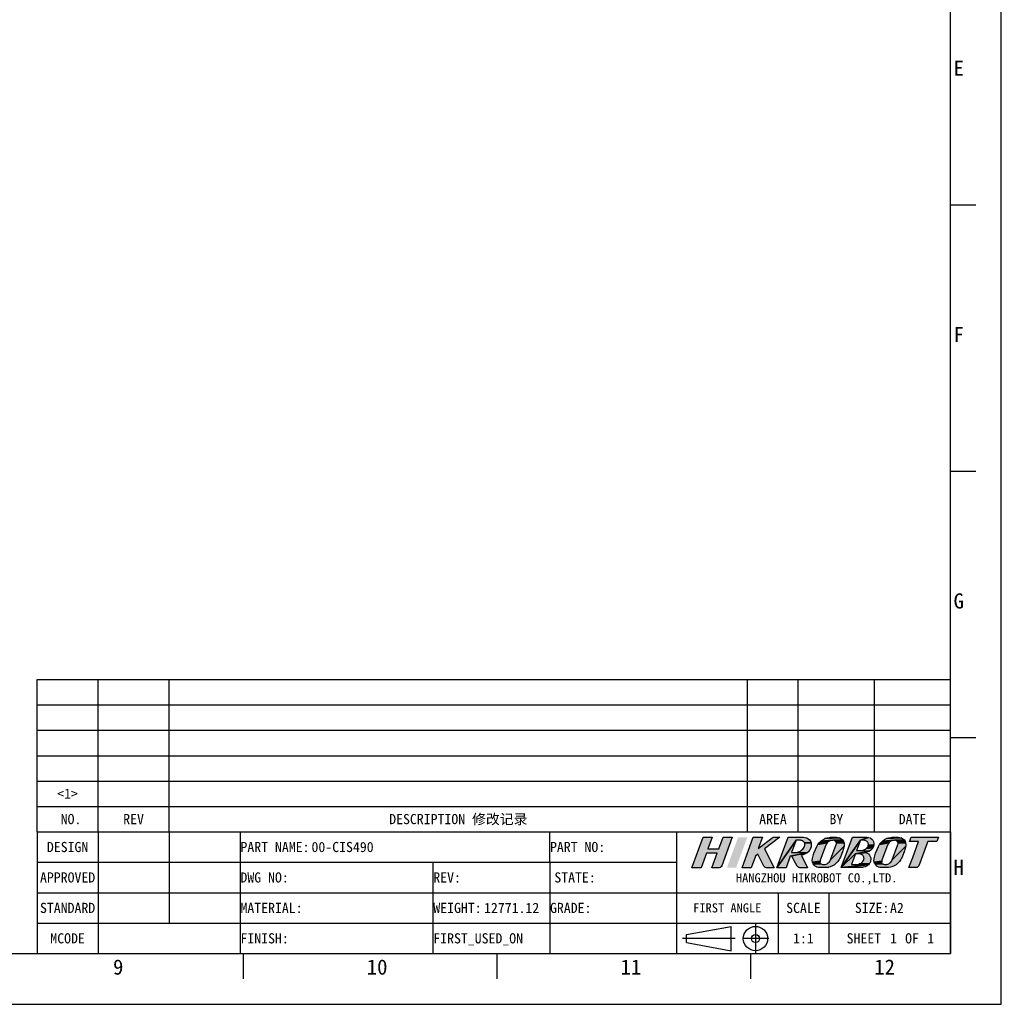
# Model space of a CAD drawing. Header units: millimetres. Extents: x 0 to 594, y 0 to 420.
# Tile 44 of 56: x 401 to 594, y 0 to 194. Entities that reach past the tile are written whole.
import ezdxf
from ezdxf.enums import TextEntityAlignment as Align

# ---------------------------------------------------------------- set-up
doc = ezdxf.new("R2010")
doc.units = ezdxf.units.MM
doc.header["$LTSCALE"] = 32.67
doc.linetypes.add('CENTER', pattern=[0.6, 0.375, -0.075, 0.075, -0.075])
doc.layers.get('0').update_dxf_attribs({"linetype": 'CONTINUOUS'})
doc.layers.add('50_ALL_DETAILS', color=7, linetype='CONTINUOUS')
doc.styles.get("Standard").update_dxf_attribs({"font": 'simfang.ttf'})
doc.styles.add('TEXTSTYLE_2', font='simfang.ttf')
doc.styles.add('TEXTSTYLE_4', font='simfang.ttf')
doc.styles.add('TEXTSTYLE_5', font='simfang.ttf')

# ---------------------------------------------------------------- blocks, each defined once
blk = doc.blocks.new('LOGO-R_BL0', base_point=(557.31, 29.92))
for color, points in [(1, [(536.18, 30.61), (538.32, 30.61), (539.17, 32.92), (540.98, 32.92), (538.9, 27.29), (538.9, 27.29), (538.9, 27.28), (538.78, 27.11), (538.75, 27.07), (538.57, 26.96), (538.37, 26.92), (536.96, 26.92), (538.02, 29.79), (535.88, 29.79), (534.82, 26.92), (533.02, 26.92), (535.23, 32.92), (537.03, 32.92)]), (1, [(549.26, 26.92), (547.7, 26.92), (547.5, 26.96), (547.48, 26.97), (547.31, 27.09), (547.19, 27.25), (546, 29.57), (545.55, 29.22), (544.7, 26.92), (542.9, 26.92), (545.11, 32.92), (546.91, 32.92), (546.08, 30.67), (549.01, 32.92), (550.36, 32.92), (547.36, 30.61)]), (8, [(553.56, 32.31), (549.77, 26.92), (551.98, 32.92), (552.23, 32.92), (552.42, 32.92), (554.1, 32.92), (554.88, 32.92), (555.04, 32.92), (555.37, 32.89), (555.68, 32.79), (555.68, 32.79), (555.96, 32.62), (556.2, 32.4), (556.38, 32.13), (556.5, 31.83), (555.2, 31.8), (555.12, 31.94), (555.02, 32.06), (554.9, 32.16), (554.86, 32.18), (554.72, 32.25), (554.57, 32.29), (554.41, 32.31), (554.14, 32.31), (554.06, 32.31)]), (8, [(553.14, 29.92), (553.33, 29.92), (553.36, 29.92), (555.72, 29.83), (552.42, 29.22), (551.57, 26.92), (549.77, 26.92), (553.56, 32.31), (553.5, 32.16), (553.44, 32), (553.07, 30.99), (552.86, 30.42), (552.75, 30.12), (552.67, 29.92), (552.94, 29.92)]), (8, [(556.5, 31.83), (556.56, 31.51), (556.54, 31.18), (556.52, 31.06), (556.4, 30.68), (556.32, 30.5), (556.23, 30.35), (556, 30.07), (555.72, 29.83), (553.36, 29.92), (553.57, 29.93), (553.81, 29.97), (554.05, 30.04), (554.27, 30.13), (554.48, 30.25), (554.5, 30.27), (554.69, 30.41), (554.86, 30.57), (555, 30.75), (555.13, 30.94), (555.22, 31.15), (555.26, 31.3), (555.27, 31.45), (555.27, 31.5), (555.25, 31.66), (555.2, 31.8), (556.5, 31.83)]), (8, [(559.54, 31.61), (559.43, 31.37), (558.33, 28.37), (558.29, 28.21), (556.79, 28.03), (556.74, 28.35), (556.76, 28.66), (556.81, 28.87), (556.84, 28.99), (557.07, 29.79), (557.36, 30.53), (557.63, 31.08), (557.83, 31.46), (559.69, 31.82)]), (8, [(562.04, 28.53), (561.78, 28.15), (561.47, 27.8), (561.11, 27.5), (560.71, 27.26), (560.28, 27.08), (560.04, 27.01), (557.94, 26.96), (557.64, 27.05), (557.61, 27.06), (557.34, 27.23), (557.1, 27.44), (556.92, 27.71), (558.51, 27.68), (558.65, 27.59), (558.74, 27.55), (558.91, 27.53), (559.01, 27.53), (559.28, 27.56), (559.46, 27.61), (559.7, 27.71), (559.91, 27.85), (560.09, 28.03), (560.25, 28.24), (560.36, 28.48), (563.03, 31.18), (562.98, 30.98), (562.85, 30.48), (562.78, 30.25), (562.5, 29.49), (562.28, 29), (562.17, 28.77)]), (8, [(559.88, 31.99), (559.69, 31.82), (557.83, 31.46), (558.12, 31.84), (560.09, 32.13)]), (8, [(560.33, 32.23), (560.09, 32.13), (558.12, 31.84), (558.45, 32.17), (560.78, 32.31), (560.59, 32.3)]), (8, [(562.18, 32.78), (562.45, 32.62), (562.68, 32.4), (560.78, 32.31), (558.45, 32.17), (558.83, 32.44), (559.24, 32.66), (562.15, 32.79)]), (8, [(561.53, 32.92), (561.85, 32.89), (562.15, 32.79), (559.24, 32.66), (559.67, 32.81), (559.69, 32.82), (560.12, 32.9), (560.35, 32.92), (560.47, 32.92), (560.58, 32.92)]), (8, [(563, 31.82), (563.05, 31.5), (563.03, 31.18), (560.36, 28.48), (561.46, 31.48), (561.5, 31.64), (561.5, 31.74), (562.99, 31.84)]), (8, [(560.87, 32.31), (560.78, 32.31), (562.68, 32.4), (562.87, 32.14), (562.99, 31.84), (561.5, 31.74), (561.46, 31.9), (561.39, 32.05), (561.27, 32.17), (561.13, 32.26), (561.04, 32.29)]), (8, [(566.45, 32.92), (567.54, 32.92), (567.84, 32.89), (566.22, 32.31), (562.44, 26.93), (564.65, 32.92), (566.09, 32.92), (566.27, 32.92)]), (8, [(565.81, 30.3), (565.9, 30.3), (566.18, 30.31), (568.05, 30.17), (565.23, 29.62), (562.44, 26.93), (566.22, 32.31), (566.11, 32.01), (565.53, 30.43), (565.48, 30.3), (565.62, 30.3)]), (8, [(566.22, 32.31), (567.84, 32.89), (568.13, 32.78), (568.21, 32.75), (568.46, 32.56), (568.66, 32.33), (568.81, 32.06), (568.82, 32.02), (568.89, 31.72), (568.9, 31.41), (567.79, 31.33), (567.81, 31.47), (567.8, 31.55), (567.78, 31.69), (567.73, 31.82), (567.66, 31.94), (567.57, 32.05), (567.46, 32.15), (567.33, 32.22), (567.24, 32.26), (567.1, 32.3), (566.95, 32.31), (566.68, 32.31), (566.59, 32.31), (566.41, 32.31)]), (8, [(568.89, 31.37), (568.82, 31.07), (568.68, 30.8), (567.37, 30.69), (567.51, 30.82), (567.63, 30.97), (567.7, 31.06), (567.76, 31.19), (567.79, 31.33), (568.9, 31.41)]), (8, [(571.69, 31.61), (571.57, 31.37), (570.47, 28.37), (570.44, 28.21), (568.94, 28.03), (568.89, 28.35), (568.91, 28.67), (568.96, 28.87), (568.99, 28.99), (569.22, 29.79), (569.51, 30.53), (569.77, 31.09), (569.98, 31.46), (571.84, 31.82)]), (8, [(574.19, 28.54), (573.93, 28.15), (573.62, 27.8), (573.26, 27.51), (572.86, 27.26), (572.43, 27.08), (572.18, 27.01), (571.75, 26.94), (571.5, 26.93), (570.41, 26.93), (570.09, 26.96), (569.79, 27.05), (569.76, 27.07), (569.49, 27.23), (569.25, 27.45), (569.07, 27.71), (570.66, 27.68), (570.8, 27.59), (570.89, 27.56), (571.06, 27.53), (571.16, 27.53), (571.43, 27.56), (571.61, 27.61), (571.85, 27.71), (572.06, 27.85), (572.24, 28.03), (572.4, 28.24), (572.51, 28.48), (575.18, 31.18), (575.13, 30.98), (575, 30.49), (574.93, 30.26), (574.65, 29.49), (574.43, 29.01), (574.32, 28.77)]), (8, [(572.03, 31.99), (571.84, 31.82), (569.98, 31.46), (570.27, 31.84), (572.24, 32.13)]), (8, [(572.48, 32.24), (572.24, 32.13), (570.27, 31.84), (570.6, 32.17), (572.93, 32.31), (572.74, 32.3)]), (8, [(574.33, 32.79), (574.6, 32.62), (574.83, 32.4), (572.93, 32.31), (570.6, 32.17), (570.98, 32.45), (571.38, 32.66), (574.3, 32.8)]), (8, [(573.68, 32.92), (573.99, 32.89), (574.3, 32.8), (571.38, 32.66), (571.82, 32.82), (571.84, 32.82), (572.27, 32.9), (572.5, 32.92), (572.62, 32.92), (572.73, 32.92)]), (8, [(575.14, 31.82), (575.19, 31.5), (575.18, 31.18), (572.51, 28.48), (573.61, 31.48), (573.65, 31.64), (573.65, 31.74), (575.14, 31.84)]), (8, [(573.02, 32.32), (572.93, 32.31), (574.83, 32.4), (575.02, 32.14), (575.14, 31.84), (573.65, 31.74), (573.61, 31.9), (573.54, 32.05), (573.42, 32.17), (573.34, 32.23), (573.19, 32.29)]), (8, [(576.21, 32.92), (578.01, 32.92), (581.61, 32.92), (581.31, 32.1), (579.51, 32.1), (579.39, 31.78), (577.74, 27.3), (577.74, 27.29), (577.64, 27.13), (577.49, 27.01), (577.4, 26.96), (577.21, 26.93), (577.2, 26.93), (575.8, 26.93), (576.54, 28.94), (577.71, 32.1), (575.91, 32.1)]), (8, [(554.59, 29.32), (555.83, 26.92), (554.27, 26.92), (554.08, 26.96), (554.07, 26.96), (553.9, 27.07), (553.77, 27.22), (553.76, 27.24), (553.45, 27.84), (552.74, 29.22), (552.71, 29.22), (552.42, 29.22), (555.72, 29.83), (555.37, 29.63), (554.94, 29.47), (554.57, 29.37)]), (8, [(565.03, 27.53), (565.31, 27.54), (565.34, 27.54), (567.8, 27.5), (562.44, 26.93), (565.23, 29.62), (565.12, 29.31), (564.53, 27.73), (564.46, 27.53), (564.76, 27.53)]), (8, [(567.36, 29.93), (567.29, 29.92), (567.28, 29.92), (565.23, 29.62), (568.05, 30.17), (567.72, 30.03)]), (8, [(565.23, 29.62), (567.28, 29.92), (567.57, 29.81), (567.8, 29.64), (568.01, 29.41), (568.17, 29.14), (568.26, 28.88), (568.29, 28.56), (568.25, 28.25), (568.2, 28.08), (568.06, 27.8), (568, 27.73), (566.01, 27.65), (566.18, 27.73), (566.35, 27.83), (566.5, 27.95), (566.5, 27.95), (566.64, 28.1), (566.77, 28.26), (566.82, 28.36), (566.89, 28.49), (566.92, 28.63), (566.94, 28.77), (566.93, 28.84), (566.91, 28.99), (566.86, 29.13), (566.79, 29.25), (566.7, 29.36), (566.58, 29.46), (566.45, 29.53), (566.38, 29.57), (566.23, 29.6), (566.09, 29.62), (565.82, 29.62), (565.54, 29.62)]), (8, [(568.63, 30.72), (568.55, 30.62), (568.3, 30.36), (568.05, 30.17), (566.18, 30.31), (566.21, 30.31), (566.46, 30.32), (566.56, 30.33), (566.76, 30.37), (566.88, 30.41), (567.05, 30.48), (567.21, 30.57), (567.37, 30.68), (567.37, 30.69), (568.68, 30.8)]), (8, [(558.3, 28.04), (558.32, 27.95), (556.92, 27.71), (556.8, 28), (556.79, 28.03), (558.29, 28.21)]), (8, [(566.08, 26.93), (565.93, 26.93), (562.44, 26.93), (567.8, 27.5), (567.77, 27.47), (567.48, 27.25), (567.16, 27.1), (566.8, 26.99), (566.73, 26.98), (566.33, 26.94), (566.16, 26.93)]), (8, [(567.97, 27.69), (567.8, 27.5), (565.34, 27.54), (565.59, 27.56), (565.69, 27.57), (565.89, 27.61), (566.01, 27.65), (568, 27.73)]), (8, [(570.44, 28.11), (570.47, 27.95), (569.07, 27.71), (568.95, 28.01), (568.94, 28.03), (570.44, 28.21)]), (8, [(559.79, 26.96), (559.35, 26.93), (558.26, 26.93), (557.94, 26.96), (560.04, 27.01)])]:
    blk.add_hatch(color=color).paths.add_polyline_path(points)
at = {"color": 1}
for points in [[(536.18, 30.61), (538.32, 30.61), (539.17, 32.92), (540.98, 32.92), (538.9, 27.29), (538.9, 27.29), (538.9, 27.28), (538.78, 27.11), (538.75, 27.07), (538.57, 26.96), (538.37, 26.92), (536.96, 26.92), (538.02, 29.79), (535.88, 29.79), (534.82, 26.92), (533.02, 26.92), (535.23, 32.92), (537.03, 32.92), (536.18, 30.61)], [(549.26, 26.92), (547.7, 26.92), (547.5, 26.96), (547.48, 26.97), (547.31, 27.09), (547.19, 27.25), (546, 29.57), (545.55, 29.22), (544.7, 26.92), (542.9, 26.92), (545.11, 32.92), (546.91, 32.92), (546.08, 30.67), (549.01, 32.92), (550.36, 32.92), (547.36, 30.61), (549.26, 26.92)]]:
    blk.add_lwpolyline(points, dxfattribs=at)
at = {"color": 8}
for points in [[(553.56, 32.31), (549.77, 26.92), (551.98, 32.92), (552.23, 32.92), (552.42, 32.92), (554.1, 32.92), (554.88, 32.92), (555.04, 32.92), (555.37, 32.89), (555.68, 32.79), (555.68, 32.79), (555.96, 32.62), (556.2, 32.4), (556.38, 32.13), (556.5, 31.83), (555.2, 31.8), (555.12, 31.94), (555.02, 32.06), (554.9, 32.16), (554.86, 32.18), (554.72, 32.25), (554.57, 32.29), (554.41, 32.31), (554.14, 32.31), (554.06, 32.31), (553.56, 32.31)], [(553.14, 29.92), (553.33, 29.92), (553.36, 29.92), (555.72, 29.83), (552.42, 29.22), (551.57, 26.92), (549.77, 26.92), (553.56, 32.31), (553.5, 32.16), (553.44, 32), (553.07, 30.99), (552.86, 30.42), (552.75, 30.12), (552.67, 29.92), (552.94, 29.92), (553.14, 29.92)], [(556.5, 31.83), (556.56, 31.51), (556.54, 31.18), (556.52, 31.06), (556.4, 30.68), (556.32, 30.5), (556.23, 30.35), (556, 30.07), (555.72, 29.83), (553.36, 29.92), (553.57, 29.93), (553.81, 29.97), (554.05, 30.04), (554.27, 30.13), (554.48, 30.25), (554.5, 30.27), (554.69, 30.41), (554.86, 30.57), (555, 30.75), (555.13, 30.94), (555.22, 31.15), (555.26, 31.3), (555.27, 31.45), (555.27, 31.5), (555.25, 31.66), (555.2, 31.8), (556.5, 31.83), (556.5, 31.83)], [(559.54, 31.61), (559.43, 31.37), (558.33, 28.37), (558.29, 28.21), (556.79, 28.03), (556.74, 28.35), (556.76, 28.66), (556.81, 28.87), (556.84, 28.99), (557.07, 29.79), (557.36, 30.53), (557.63, 31.08), (557.83, 31.46), (559.69, 31.82), (559.54, 31.61)], [(562.04, 28.53), (561.78, 28.15), (561.47, 27.8), (561.11, 27.5), (560.71, 27.26), (560.28, 27.08), (560.04, 27.01), (557.94, 26.96), (557.64, 27.05), (557.61, 27.06), (557.34, 27.23), (557.1, 27.44), (556.92, 27.71), (558.51, 27.68), (558.65, 27.59), (558.74, 27.55), (558.91, 27.53), (559.01, 27.53), (559.28, 27.56), (559.46, 27.61), (559.7, 27.71), (559.91, 27.85), (560.09, 28.03), (560.25, 28.24), (560.36, 28.48), (563.03, 31.18), (562.98, 30.98), (562.85, 30.48), (562.78, 30.25), (562.5, 29.49), (562.28, 29), (562.17, 28.77), (562.04, 28.53)], [(559.88, 31.99), (559.69, 31.82), (557.83, 31.46), (558.12, 31.84), (560.09, 32.13), (559.88, 31.99)], [(560.33, 32.23), (560.09, 32.13), (558.12, 31.84), (558.45, 32.17), (560.78, 32.31), (560.59, 32.3), (560.33, 32.23)], [(562.18, 32.78), (562.45, 32.62), (562.68, 32.4), (560.78, 32.31), (558.45, 32.17), (558.83, 32.44), (559.24, 32.66), (562.15, 32.79), (562.18, 32.78)], [(561.53, 32.92), (561.85, 32.89), (562.15, 32.79), (559.24, 32.66), (559.67, 32.81), (559.69, 32.82), (560.12, 32.9), (560.35, 32.92), (560.47, 32.92), (560.58, 32.92), (561.53, 32.92)], [(563, 31.82), (563.05, 31.5), (563.03, 31.18), (560.36, 28.48), (561.46, 31.48), (561.5, 31.64), (561.5, 31.74), (562.99, 31.84), (563, 31.82)], [(560.87, 32.31), (560.78, 32.31), (562.68, 32.4), (562.87, 32.14), (562.99, 31.84), (561.5, 31.74), (561.46, 31.9), (561.39, 32.05), (561.27, 32.17), (561.13, 32.26), (561.04, 32.29), (560.87, 32.31)], [(566.45, 32.92), (567.54, 32.92), (567.84, 32.89), (566.22, 32.31), (562.44, 26.93), (564.65, 32.92), (566.09, 32.92), (566.27, 32.92), (566.45, 32.92)], [(565.81, 30.3), (565.9, 30.3), (566.18, 30.31), (568.05, 30.17), (565.23, 29.62), (562.44, 26.93), (566.22, 32.31), (566.11, 32.01), (565.53, 30.43), (565.48, 30.3), (565.62, 30.3), (565.81, 30.3)], [(566.22, 32.31), (567.84, 32.89), (568.13, 32.78), (568.21, 32.75), (568.46, 32.56), (568.66, 32.33), (568.81, 32.06), (568.82, 32.02), (568.89, 31.72), (568.9, 31.41), (567.79, 31.33), (567.81, 31.47), (567.8, 31.55), (567.78, 31.69), (567.73, 31.82), (567.66, 31.94), (567.57, 32.05), (567.46, 32.15), (567.33, 32.22), (567.24, 32.26), (567.1, 32.3), (566.95, 32.31), (566.68, 32.31), (566.59, 32.31), (566.41, 32.31), (566.22, 32.31)], [(568.89, 31.37), (568.82, 31.07), (568.68, 30.8), (567.37, 30.69), (567.51, 30.82), (567.63, 30.97), (567.7, 31.06), (567.76, 31.19), (567.79, 31.33), (568.9, 31.41), (568.89, 31.37)], [(571.69, 31.61), (571.57, 31.37), (570.47, 28.37), (570.44, 28.21), (568.94, 28.03), (568.89, 28.35), (568.91, 28.67), (568.96, 28.87), (568.99, 28.99), (569.22, 29.79), (569.51, 30.53), (569.77, 31.09), (569.98, 31.46), (571.84, 31.82), (571.69, 31.61)], [(574.19, 28.54), (573.93, 28.15), (573.62, 27.8), (573.26, 27.51), (572.86, 27.26), (572.43, 27.08), (572.18, 27.01), (571.75, 26.94), (571.5, 26.93), (570.41, 26.93), (570.09, 26.96), (569.79, 27.05), (569.76, 27.07), (569.49, 27.23), (569.25, 27.45), (569.07, 27.71), (570.66, 27.68), (570.8, 27.59), (570.89, 27.56), (571.06, 27.53), (571.16, 27.53), (571.43, 27.56), (571.61, 27.61), (571.85, 27.71), (572.06, 27.85), (572.24, 28.03), (572.4, 28.24), (572.51, 28.48), (575.18, 31.18), (575.13, 30.98), (575, 30.49), (574.93, 30.26), (574.65, 29.49), (574.43, 29.01), (574.32, 28.77), (574.19, 28.54)], [(572.03, 31.99), (571.84, 31.82), (569.98, 31.46), (570.27, 31.84), (572.24, 32.13), (572.03, 31.99)], [(572.48, 32.24), (572.24, 32.13), (570.27, 31.84), (570.6, 32.17), (572.93, 32.31), (572.74, 32.3), (572.48, 32.24)], [(574.33, 32.79), (574.6, 32.62), (574.83, 32.4), (572.93, 32.31), (570.6, 32.17), (570.98, 32.45), (571.38, 32.66), (574.3, 32.8), (574.33, 32.79)], [(573.68, 32.92), (573.99, 32.89), (574.3, 32.8), (571.38, 32.66), (571.82, 32.82), (571.84, 32.82), (572.27, 32.9), (572.5, 32.92), (572.62, 32.92), (572.73, 32.92), (573.68, 32.92)], [(575.14, 31.82), (575.19, 31.5), (575.18, 31.18), (572.51, 28.48), (573.61, 31.48), (573.65, 31.64), (573.65, 31.74), (575.14, 31.84), (575.14, 31.82)], [(573.02, 32.32), (572.93, 32.31), (574.83, 32.4), (575.02, 32.14), (575.14, 31.84), (573.65, 31.74), (573.61, 31.9), (573.54, 32.05), (573.42, 32.17), (573.34, 32.23), (573.19, 32.29), (573.02, 32.32)], [(576.21, 32.92), (578.01, 32.92), (581.61, 32.92), (581.31, 32.1), (579.51, 32.1), (579.39, 31.78), (577.74, 27.3), (577.74, 27.29), (577.64, 27.13), (577.49, 27.01), (577.4, 26.96), (577.21, 26.93), (577.2, 26.93), (575.8, 26.93), (576.54, 28.94), (577.71, 32.1), (575.91, 32.1), (576.21, 32.92)], [(554.59, 29.32), (555.83, 26.92), (554.27, 26.92), (554.08, 26.96), (554.07, 26.96), (553.9, 27.07), (553.77, 27.22), (553.76, 27.24), (553.45, 27.84), (552.74, 29.22), (552.71, 29.22), (552.42, 29.22), (555.72, 29.83), (555.37, 29.63), (554.94, 29.47), (554.57, 29.37), (554.59, 29.32)], [(565.03, 27.53), (565.31, 27.54), (565.34, 27.54), (567.8, 27.5), (562.44, 26.93), (565.23, 29.62), (565.12, 29.31), (564.53, 27.73), (564.46, 27.53), (564.76, 27.53), (565.03, 27.53)], [(567.36, 29.93), (567.29, 29.92), (567.28, 29.92), (565.23, 29.62), (568.05, 30.17), (567.72, 30.03), (567.36, 29.93)], [(565.23, 29.62), (567.28, 29.92), (567.57, 29.81), (567.8, 29.64), (568.01, 29.41), (568.17, 29.14), (568.26, 28.88), (568.29, 28.56), (568.25, 28.25), (568.2, 28.08), (568.06, 27.8), (568, 27.73), (566.01, 27.65), (566.18, 27.73), (566.35, 27.83), (566.5, 27.95), (566.5, 27.95), (566.64, 28.1), (566.77, 28.26), (566.82, 28.36), (566.89, 28.49), (566.92, 28.63), (566.94, 28.77), (566.93, 28.84), (566.91, 28.99), (566.86, 29.13), (566.79, 29.25), (566.7, 29.36), (566.58, 29.46), (566.45, 29.53), (566.38, 29.57), (566.23, 29.6), (566.09, 29.62), (565.82, 29.62), (565.54, 29.62), (565.23, 29.62)], [(568.63, 30.72), (568.55, 30.62), (568.3, 30.36), (568.05, 30.17), (566.18, 30.31), (566.21, 30.31), (566.46, 30.32), (566.56, 30.33), (566.76, 30.37), (566.88, 30.41), (567.05, 30.48), (567.21, 30.57), (567.37, 30.68), (567.37, 30.69), (568.68, 30.8), (568.63, 30.72)], [(558.3, 28.04), (558.32, 27.95), (556.92, 27.71), (556.8, 28), (556.79, 28.03), (558.29, 28.21), (558.3, 28.04)], [(566.08, 26.93), (565.93, 26.93), (562.44, 26.93), (567.8, 27.5), (567.77, 27.47), (567.48, 27.25), (567.16, 27.1), (566.8, 26.99), (566.73, 26.98), (566.33, 26.94), (566.16, 26.93), (566.08, 26.93)], [(567.97, 27.69), (567.8, 27.5), (565.34, 27.54), (565.59, 27.56), (565.69, 27.57), (565.89, 27.61), (566.01, 27.65), (568, 27.73), (567.97, 27.69)], [(570.44, 28.11), (570.47, 27.95), (569.07, 27.71), (568.95, 28.01), (568.94, 28.03), (570.44, 28.21), (570.44, 28.11)], [(559.79, 26.96), (559.35, 26.93), (558.26, 26.93), (557.94, 26.96), (560.04, 27.01), (559.79, 26.96)]]:
    blk.add_lwpolyline(points, dxfattribs=at)
at = {"color": 1}
blk.add_solid([(543.95, 32.92), (541.73, 26.92), (542.14, 32.92), (539.93, 26.92)], dxfattribs=at)
at = {"color": 8}
for points in [[(566.81, 32.92), (567.54, 32.92), (566.45, 32.92)], [(558.4, 27.8), (558.51, 27.68), (558.32, 27.95), (556.92, 27.71)], [(570.55, 27.8), (570.66, 27.68), (570.47, 27.95), (569.07, 27.71)]]:
    blk.add_solid(points, dxfattribs=at)

msp = doc.modelspace()

# ---------------------------------------------------------------- linework, layer by layer
at = {"color": 7}
for p, q in [((594, 0), (594, 420)), ((584, 10), (584, 410)), ((588.9999, 157.4979), (584, 157.4979)), ((588.9999, 104.9986), (584, 104.9986)), ((404, 34), (404, 64)), ((404, 64), (584, 64)), ((416, 34), (416, 64)), ((430, 34), (430, 64)), ((544, 34), (544, 64)), ((554, 34), (554, 64)), ((569, 34), (569, 64)), ((584, 34), (584, 64)), ((404, 59), (584, 59)), ((404, 54), (584, 54)), ((588.9999, 52.4993), (584, 52.4993)), ((404, 49), (584, 49)), ((404, 44), (584, 44)), ((404, 39), (584, 39)), ((404, 34), (584, 34)), ((404.0015, 34.0012), (584.0015, 34.0012)), ((404.0015, 34.0012), (404.0015, 10.0012)), ((416.0015, 34.0012), (416.0015, 10.0012)), ((430.0015, 34.0012), (430.0015, 16.0012)), ((444.0015, 34.0012), (444.0015, 10.0012)), ((505.0066, 28.014), (505.0066, 33.9885)), ((530.0015, 34.0012), (530.0015, 10.0012)), ((584.0015, 34.0012), (584.0015, 10.0012)), ((404.0015, 28.0012), (530.0015, 28.0012)), ((482.0015, 28.0012), (482.0015, 10.0012)), ((505.0015, 28.0012), (505.0015, 10.0012)), ((404.0015, 22.0012), (584.0015, 22.0012)), ((550.0015, 22.0012), (550.0015, 10.0012)), ((560.0015, 22.0012), (560.0015, 10.0012)), ((404.0015, 16.0012), (584.0015, 16.0012)), ((531.9587, 13.7575), (540.7586, 15.3575)), ((531.9587, 12.1575), (531.9587, 13.7575)), ((540.7586, 10.5575), (540.7586, 15.3575)), ((531.9587, 12.1575), (540.7586, 10.5575)), ((25, 10), (584, 10)), ((404.0015, 10.0012), (584.0015, 10.0012)), ((444.6373, 5.0001), (444.6373, 10)), ((494.6373, 5.0001), (494.6373, 10)), ((544.6373, 5.0001), (544.6373, 10)), ((0, 0), (594, 0))]:
    msp.add_line(p, q, dxfattribs=at)
at = {"color": 1, "linetype": 'CENTER'}
for p, q in [((545.5579, 15.9074), (545.5579, 10.008)), ((541.5586, 12.9575), (531.1587, 12.9575)), ((548.1654, 12.9473), (542.9815, 12.9473))]:
    msp.add_line(p, q, dxfattribs=at)
at = {"color": 7}
for radius in [2.4, 0.8]:
    msp.add_circle((545.5585, 12.9575), radius, dxfattribs=at)

# ---------------------------------------------------------------- block references
at = {"color": 4}
msp.add_blockref('LOGO-R_BL0', (557.3132, 29.9247), dxfattribs=at)

# ---------------------------------------------------------------- texts
at = {"color": 3}
for s, height, style, p in [('E', 3, 'TEXTSTYLE_2', (584.5888, 182.9938)), ('F', 3, 'TEXTSTYLE_2', (584.5888, 130.4938)), ('G', 3, 'TEXTSTYLE_2', (584.5888, 77.9938)), ('H', 3, 'TEXTSTYLE_2', (584.5888, 25.4938)), ('9', 3, 'TEXTSTYLE_2', (418.9562, 5.8471)), ('10', 2.99996, 'TEXTSTYLE_4', (468.9562, 5.8471)), ('11', 2.99996, 'TEXTSTYLE_4', (518.9562, 5.8471)), ('12', 2.99996, 'TEXTSTYLE_4', (568.9562, 5.8471))]:
    msp.add_text(s, height=height, dxfattribs=dict(at, style=style)).set_placement(p)
at = {"layer": '50_ALL_DETAILS', "color": 3}
for s, height, p in [(' <1> ', 2, (410, 40.5)), (' NO.', 2, (410, 35.5)), ('DESCRIPTION 修改记录', 2, (487, 35.5)), ('AREA', 2, (549, 35.5)), ('BY', 2, (561.5, 35.5)), ('DATE', 2, (576.5, 35.5)), ('DESIGN', 2, (410.0015, 30.0012)), ('APPROVED', 2, (410.0015, 24.0012)), ('STATE:', 2, (510.0015, 24.0012)), (' HANGZHOU HIKROBOT CO.,LTD.', 1.8, (557.0015, 24.023)), ('STANDARD', 2, (410.0015, 18.0012)), ('FIRST ANGLE', 1.8, (540.0015, 18.1012)), ('SCALE', 2, (555.0015, 18.0012)), ('MCODE', 2, (410.0015, 12.0012))]:
    msp.add_text(s, height=height, dxfattribs=at).set_placement(p, align=Align.CENTER)
at = {"layer": '50_ALL_DETAILS', "color": 3, "style": 'TEXTSTYLE_5'}
msp.add_text('REV', height=2, dxfattribs=at).set_placement((423, 35.5), align=Align.CENTER)
at = {"layer": '50_ALL_DETAILS', "color": 3}
for s, p in [('PART NAME:', (444.064, 30.0012)), ('PART NO: ', (505.064, 30.0012)), ('DWG NO:', (444.064, 24.0012)), ('REV:', (482.064, 24.0012)), ('MATERIAL:', (444.064, 18.0012)), ('WEIGHT:', (482.064, 18.0012)), ('GRADE:', (505.064, 18.0012)), ('FINISH:', (444.064, 12.0012)), ('FIRST_USED_ON ', (482.064, 12.0012))]:
    msp.add_text(s, height=2, dxfattribs=at).set_placement(p)
at = {"layer": '50_ALL_DETAILS', "color": 7}
for s, p in [('00-CIS490', (458.064, 30.0012)), ('12771.12', (492.064, 18.0012)), ('A2', (572.064, 18.0012))]:
    msp.add_text(s, height=2, dxfattribs=at).set_placement(p)
at = {"layer": '50_ALL_DETAILS', "color": 3}
msp.add_text('SIZE:', height=2, dxfattribs=at).set_placement((571.939, 18.0012), align=Align.RIGHT)
at = {"layer": '50_ALL_DETAILS', "color": 7}
for s, p in [('1:1', (555.0015, 12.0012)), ('SHEET ', (567.5953, 12.0012)), ('1', (572.7359, 12.0012)), (' OF ', (576.4078, 12.0012)), ('1', (580.0797, 12.0012))]:
    msp.add_text(s, height=2, dxfattribs=at).set_placement(p, align=Align.CENTER)

doc.saveas('drawing.dxf')
